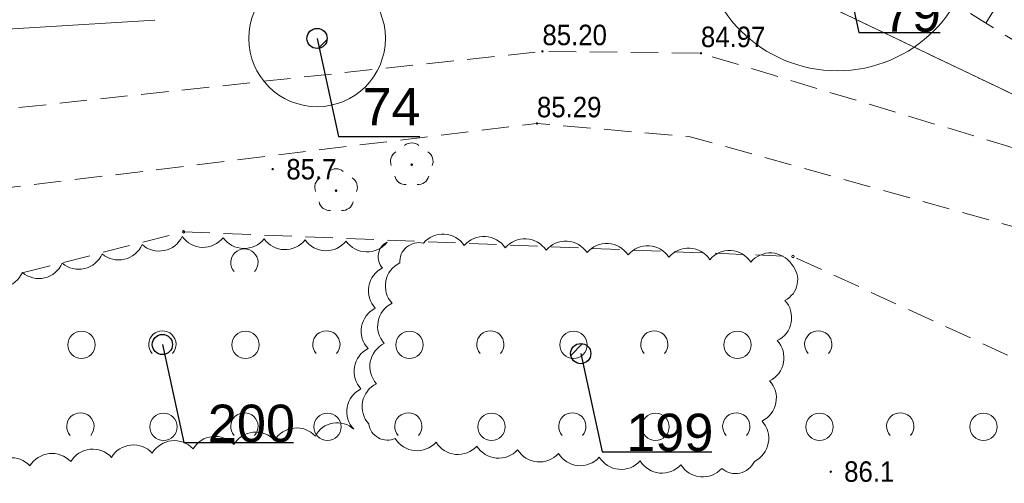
# Model space of a CAD drawing. Header units: metres. Extents: x 6540907 to 6541833, y 5893434 to 5894895.
# Tile 51 of 256: x 6541196 to 6541232, y 5893711 to 5893728. Entities that reach past the tile are written whole.
import ezdxf
from ezdxf import colors
from ezdxf.entities.mleader import LeaderData, LeaderLine
from ezdxf.enums import TextEntityAlignment as Align
from ezdxf.math import Vec2, Vec3

# ---------------------------------------------------------------- set-up
doc = ezdxf.new("R2010")
doc.units = ezdxf.units.M
doc.header["$MEASUREMENT"] = 0
for name, pattern in [('1.0_0.5', [1.5, 1, -0.5]), ('219-500', [0, 0]), ('egug-500', [1, 0.5, -0.5])]:
    doc.linetypes.add(name, pattern=pattern)
doc.layers.get('0').update_dxf_attribs({"color": 2, "linetype": 'CONTINUOUS', "lineweight": 5})
for name, color, linetype, lineweight in [('140-Punkty robocze', 251, 'CONTINUOUS', 9), ('218-kontur użytku gruntowego', 251, 'CONTINUOUS', 9), ('219-działka ewidencyjna', 152, 'CONTINUOUS', 18), ('chodnik', 251, 'CONTINUOUS', 9), ('drzewo liściaste', 251, 'CONTINUOUS', 9), ('pikieta naturalna', 251, 'CONTINUOUS', 9), ('pikieta naturalna-Atr2', 251, 'CONTINUOUS', 9), ('pikieta sztuczna', 251, 'CONTINUOUS', 9), ('pikieta sztuczna-Atr2', 251, 'CONTINUOUS', 9), ('przewód elektroenergetyczny podziemny', 251, 'CONTINUOUS', 9), ('skarpa nieumocniona', 251, 'CONTINUOUS', 9), ('z_g_TOPOLE_e3', 152, 'CONTINUOUS', 20), ('z_i_drzewa_liściste_korony', 66, 'CONTINUOUS', 20), ('z_i_drzewa_opis', 7, 'CONTINUOUS', 25), ('zadrzewienie  zakrzewienie', 252, 'CONTINUOUS', 15)]:
    doc.layers.add(name, color=color, linetype=linetype, lineweight=lineweight)
doc.layers.add('z_i_masywy_grupy', color=7, linetype='CONTINUOUS', lineweight=13, true_color=0x7f926c)
doc.styles.add('Opisowy', font='arial.ttf')
doc.styles.get("Standard").update_dxf_attribs({"font": 'Arial', "width": 0.75})

# ---------------------------------------------------------------- blocks, each defined once
blk = doc.blocks.new('PW01')
at = {"linetype": 'Continuous', "lineweight": 13}
h = blk.add_hatch(color=0, dxfattribs=at)
edge = h.paths.add_edge_path()
edge.add_arc((0, 0), 0.045, 0, 360)
blk = doc.blocks.new('OTZK1')
at = {"color": 0, "linetype": 'Continuous'}
blk.add_circle((0, 0), 0.5, dxfattribs=at)
blk = doc.blocks.new('OTZK2')
at = {"color": 0, "linetype": 'Continuous'}
blk.add_arc((0, 0), 0.5, 318.85, 221.162, dxfattribs=at)
blk = doc.blocks.new('OP021')
at = {"linetype": 'Continuous', "lineweight": 13}
h = blk.add_hatch(color=0, dxfattribs=at)
edge = h.paths.add_edge_path()
edge.add_arc((0, 0), 0.05, 0, 360)
at = {"color": 0, "linetype": 'Continuous', "lineweight": 13}
for centre, start, end in [((0, 0.4), 49.272, 130.728), ((-0.38, 0.124), 121.308, 202.548), ((0.38, 0.124), 337.452, 58.692), ((-0.235, -0.324), 193.221, 274.871), ((0.235, -0.324), 265.129, 346.7789999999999)]:
    blk.add_arc(centre, 0.4, start, end, dxfattribs=at)
blk = doc.blocks.new('PIKIETA')
at = {"color": 0}
blk.add_circle((0, 0), 0.045, dxfattribs=at)
blk = doc.blocks.new('_None')
blk = doc.blocks.new('punkt')
h = blk.add_hatch()
h.set_pattern_fill('ANSI32', color=256, scale=0.2)
h.set_pattern_definition([(45, (-4781848.87, -5644337.08), (-1.347038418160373, 1.347038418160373), []), (45, (-4781847.971974, -5644337.08), (-1.347038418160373, 1.347038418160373), [])])
edge = h.paths.add_edge_path()
edge.add_arc((0, 0), 0.2429884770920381, 0, 360)
blk.add_circle((0, 0), 0.2429884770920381)

msp = doc.modelspace()

# ---------------------------------------------------------------- linework, layer by layer
at = {"layer": '218-kontur użytku gruntowego', "linetype": 'egug-500', "lineweight": 18, "flags": 128}
for points in [[(6541244.66, 5893719.54315408), (6541196.88, 5893742.38315408)], [(6541196.88, 5893742.38315408), (6541244.66, 5893719.54315408)]]:
    msp.add_lwpolyline(points, dxfattribs=at)
at = {"layer": '219-działka ewidencyjna', "linetype": '219-500', "lineweight": 18, "flags": 128}
msp.add_lwpolyline([(6541244.66, 5893719.54315408), (6541196.88, 5893742.38315408)], dxfattribs=at)
at = {"layer": 'chodnik', "linetype": '1.0_0.5', "lineweight": 18, "flags": 128}
msp.add_lwpolyline([(6541148.09, 5893710.203154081), (6541121.4, 5893696.703154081), (6541122.75, 5893694.81315408), (6541149.27, 5893707.44315408), (6541185.84, 5893721.06315408), (6541214.53, 5893724.55315408), (6541220.14, 5893724.06315408), (6541232.78, 5893720.54315408), (6541273.74, 5893698.72315408), (6541292.32, 5893691.73315408), (6541299.58, 5893690.08315408), (6541311.46, 5893689.823154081), (6541320.71, 5893691.52315408), (6541358.75, 5893703.01315408), (6541381.84, 5893702.76315408), (6541383.11, 5893702.283154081), (6541394.29, 5893699.46315408), (6541417.15, 5893690.50315408), (6541419.74, 5893688.413154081), (6541430.87, 5893678.663154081), (6541433.75, 5893676.30315408), (6541442.13, 5893664.703154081), (6541450.88, 5893651.85315408), (6541461.26, 5893638.50315408), (6541472.88, 5893627.113154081), (6541484.16, 5893618.953154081), (6541492.85, 5893614.033154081), (6541512, 5893607.15315408), (6541515.21, 5893606.55315408), (6541516.3, 5893609.15315408), (6541512.94, 5893609.993154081), (6541494.11, 5893616.77315408), (6541485.78, 5893621.47315408), (6541474.82, 5893629.413154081), (6541463.5, 5893640.50315408), (6541453.3, 5893653.613154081), (6541444.59, 5893666.42315408), (6541435.95, 5893678.38315408), (6541432.81, 5893680.953154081), (6541421.67, 5893690.71315408), (6541418.67, 5893693.12315408), (6541395.21, 5893702.323154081), (6541384.01, 5893705.14315408), (6541382.4, 5893705.76315408), (6541358.33, 5893706.01315408), (6541320.17, 5893694.50315408), (6541310.58, 5893692.44315408), (6541305.73, 5893692.42315408), (6541301.24, 5893692.62315408), (6541301.24, 5893692.62315408), (6541293.42, 5893694.87315408), (6541277.75, 5893700.703154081), (6541274.98, 5893701.48315408), (6541233.63, 5893723.15315408), (6541220.53, 5893727.12315408), (6541214.73, 5893727.19315408), (6541185.16, 5893724.01315408)], close=True, dxfattribs=at)
at = {"layer": 'przewód elektroenergetyczny podziemny', "linetype": 'Continuous', "lineweight": 18, "flags": 128}
msp.add_lwpolyline([(6541200.55, 5893728.33315408), (6541185.54, 5893727.413154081), (6541173.78, 5893724.913154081), (6541160.62, 5893718.46315408), (6541149.21, 5893713.50315408), (6541140.47, 5893709.30315408), (6541121.76, 5893700.863154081), (6541109.97, 5893695.04315408), (6541094.7, 5893688.63315408), (6541082.25, 5893681.493154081), (6541069.32, 5893672.51315408), (6541060.42, 5893665.89315408), (6541045.21, 5893655.33315408)], dxfattribs=at)
at = {"layer": 'skarpa nieumocniona', "linetype": '1.0_0.5', "lineweight": 18, "flags": 128}
msp.add_lwpolyline([(6541238.86, 5893726.25315408), (6541222.53, 5893736.27315408), (6541210.27, 5893741.94315408), (6541202.83, 5893742.69315408), (6541175.26, 5893742.363154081), (6541172.11, 5893741.02315408), (6541146.54, 5893728.64315408), (6541121.4, 5893713.94315408), (6541116.81, 5893708.58315408), (6541123.07, 5893711.83315408), (6541147.87, 5893726.10315408), (6541176.95, 5893739.96315408), (6541201.06, 5893739.783154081), (6541202.53, 5893739.68315408), (6541208.92, 5893738.703154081), (6541221.57, 5893733.96315408), (6541245.99, 5893719.033154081), (6541263.08, 5893708.613154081), (6541277.75, 5893700.703154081), (6541302.09, 5893693.35315408), (6541317.41, 5893694.42315408), (6541352.27, 5893704.453154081), (6541358.33, 5893706.01315408), (6541366.33, 5893706.573154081), (6541360.81, 5893706.93315408), (6541351.4, 5893707.533154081), (6541327.52, 5893701.203154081), (6541315.64, 5893697.83315408), (6541306.2, 5893696.21315408), (6541295.24, 5893697.573154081), (6541280.67, 5893704.14315408), (6541263.34, 5893711.21315408), (6541258.09, 5893714.33315408)], close=True, dxfattribs=at)
msp.add_lwpolyline([(6541230.96, 5893728.22315408), (6541231.6, 5893729.26315408)], dxfattribs=at)
at = {"layer": 'z_g_TOPOLE_e3', "linetype": 'Continuous'}
msp.add_circle((6541225.520895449, 5893731.480744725), 5, dxfattribs=at)
at = {"layer": 'z_i_drzewa_liściste_korony', "linetype": 'Continuous'}
msp.add_circle((6541206.484050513, 5893727.665723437), 2.5, dxfattribs=at)
at = {"layer": 'z_i_masywy_grupy', "linetype": 'Continuous'}
msp.add_lwpolyline([(6541194.486912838, 5893711.861101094, -0.5), (6541195.978792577, 5893712.016969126, -0.4999999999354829), (6541197.470672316, 5893712.172837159, -0.4999999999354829), (6541198.962552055, 5893712.328705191, -0.5), (6541200.454431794, 5893712.484573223, -0.4999999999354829), (6541201.946311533, 5893712.640441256, -0.4999999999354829), (6541203.438191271, 5893712.796309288, -0.4999999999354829), (6541204.93007101, 5893712.952177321, -0.5), (6541206.421950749, 5893713.108045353, -0.4999999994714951), (6541207.826572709, 5893713.357688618, -0.5), (6541208.089317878, 5893714.83449767, -0.5000000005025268), (6541208.352063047, 5893716.311306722, -0.5000000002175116), (6541208.614808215, 5893717.788115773, -0.4999999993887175), (6541208.877553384, 5893719.264924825, -0.5000000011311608), (6541209.044803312, 5893720.204984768, -0.5), (6541207.545381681, 5893720.246635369, -0.4999999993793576), (6541206.04596005, 5893720.28828597, -0.5), (6541204.546538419, 5893720.32993657, -0.4999999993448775), (6541203.047116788, 5893720.371587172, -0.5), (6541201.547695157, 5893720.413237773, -0.500000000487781), (6541200.082337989, 5893720.118129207, -0.4999999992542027), (6541198.621630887, 5893719.777050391, -0.4999999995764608), (6541197.160923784, 5893719.435971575, -0.4999999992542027), (6541195.700216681, 5893719.094892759, -0.4999999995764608), (6541194.239509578, 5893718.753813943, -0.4999999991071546)], format="xyb", dxfattribs=at)
msp.add_lwpolyline([(6541223.851148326, 5893719.393546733, 0.5), (6541222.353638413, 5893719.479941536, 0.4999999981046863), (6541220.856128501, 5893719.566336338, 0.5), (6541219.358618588, 5893719.652731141, 0.4999999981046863), (6541217.861108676, 5893719.739125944, 0.5), (6541216.363598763, 5893719.825520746, 0.4999999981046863), (6541214.86608885, 5893719.911915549, 0.5), (6541213.368578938, 5893719.998310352, 0.4999999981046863), (6541211.871069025, 5893720.084705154, 0.5), (6541210.373559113, 5893720.171099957, 0.4999999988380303), (6541209.509150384, 5893719.444425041, 0.5000000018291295), (6541209.225879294, 5893717.971415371, 0.4999999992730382), (6541208.942608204, 5893716.498405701, 0.5000000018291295), (6541208.659337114, 5893715.02539603, 0.4999999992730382), (6541208.376066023, 5893713.55238636, 0.5), (6541209.342497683, 5893713.018876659, 0.500000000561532), (6541210.83621863, 5893712.881771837, 0.5000000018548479), (6541212.329939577, 5893712.744667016, 0.500000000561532), (6541213.823660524, 5893712.607562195, 0.5000000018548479), (6541215.31738147, 5893712.470457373, 0.500000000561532), (6541216.811102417, 5893712.333352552, 0.5000000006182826), (6541218.304823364, 5893712.196247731, 0.5000000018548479), (6541219.798544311, 5893712.05914291, 0.4999999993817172), (6541221.292265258, 5893711.922038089, 0.4999999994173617), (6541222.486749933, 5893712.181726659, 0.5), (6541222.765587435, 5893713.655582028, 0.5), (6541223.044424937, 5893715.129437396, 0.5), (6541223.323262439, 5893716.603292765, 0.4999999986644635), (6541223.602099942, 5893718.077148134, 0.4999999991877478)], format="xyb", close=True, dxfattribs=at)
at = {"layer": 'zadrzewienie  zakrzewienie', "linetype": '1.0_0.5', "lineweight": 18, "flags": 128}
msp.add_lwpolyline([(6541044.04, 5893600.363154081), (6541052.84, 5893607.02315408), (6541069.7, 5893618.67315408), (6541101.31, 5893643.953154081), (6541129.24, 5893651.76315408), (6541152.03, 5893668.72315408), (6541169.97, 5893678.863154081), (6541187.83, 5893674.93315408), (6541224.49, 5893675.77315408), (6541248.1, 5893669.87315408), (6541267.08, 5893654.243154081), (6541283.7, 5893692.18315408), (6541223.9, 5893719.68315408), (6541201.6, 5893720.58315408), (6541164.6, 5893711.18315408), (6541087.7, 5893675.783154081), (6541061.02, 5893658.283154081), (6541036.66, 5893639.783154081), (6541017.58, 5893626.913154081), (6541015.78, 5893624.39315408), (6541016.59, 5893621.33315408), (6541020.64, 5893617.46315408)], close=True, dxfattribs=at)

# ---------------------------------------------------------------- block references
at = {"layer": '140-Punkty robocze', "linetype": 'Continuous', "lineweight": 13}
for p in [(6541201.6, 5893720.58315408), (6541223.9, 5893719.68315408)]:
    msp.add_blockref('PIKIETA', p, dxfattribs=at)
at = {"layer": 'drzewo liściaste', "linetype": 'Continuous', "lineweight": 18}
for p in [(6541209.95, 5893723.04315408), (6541209.95, 5893723.04315408), (6541209.95, 5893723.04315408), (6541207.18, 5893722.09315408), (6541207.18, 5893722.09315408), (6541207.18, 5893722.09315408)]:
    msp.add_blockref('OP021', p, dxfattribs=at)
at = {"layer": 'pikieta naturalna', "linetype": 'Continuous', "lineweight": 13}
for p in [(6541204.86, 5893722.88315408), (6541225.28, 5893711.80315408)]:
    msp.add_blockref('PW01', p, dxfattribs=at)
at = {"layer": 'pikieta sztuczna', "linetype": 'Continuous', "lineweight": 13}
for p in [(6541214.73, 5893727.19315408), (6541220.53, 5893727.12315408), (6541214.53, 5893724.55315408)]:
    msp.add_blockref('PW01', p, dxfattribs=at)
at = {"layer": 'z_i_drzewa_opis', "ltscale": 0.01, "xscale": 1.520278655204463, "yscale": 1.520278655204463, "zscale": 1.520278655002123}
for p in [(6541206.484050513, 5893727.665723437), (6541200.824, 5893716.460154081), (6541216.130900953, 5893716.128306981)]:
    msp.add_blockref('punkt', p, dxfattribs=at)
at = {"layer": 'zadrzewienie  zakrzewienie', "linetype": 'Continuous', "lineweight": 18}
for name, p in [('OTZK2', (6541203.824, 5893719.460154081)), ('OTZK1', (6541197.866, 5893716.449154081)), ('OTZK2', (6541200.824, 5893716.460154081)), ('OTZK1', (6541203.866, 5893716.449154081)), ('OTZK2', (6541206.824, 5893716.460154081)), ('OTZK1', (6541209.866, 5893716.449154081)), ('OTZK2', (6541212.824, 5893716.460154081)), ('OTZK1', (6541215.866, 5893716.449154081)), ('OTZK2', (6541218.824, 5893716.460154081)), ('OTZK1', (6541221.866, 5893716.449154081)), ('OTZK2', (6541224.824, 5893716.460154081)), ('OTZK2', (6541197.824, 5893713.460154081)), ('OTZK1', (6541200.866, 5893713.449154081)), ('OTZK2', (6541203.824, 5893713.460154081)), ('OTZK1', (6541206.866, 5893713.449154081)), ('OTZK2', (6541209.824, 5893713.460154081)), ('OTZK1', (6541212.866, 5893713.449154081)), ('OTZK2', (6541215.824, 5893713.460154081)), ('OTZK1', (6541218.866, 5893713.449154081)), ('OTZK2', (6541221.824, 5893713.460154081)), ('OTZK1', (6541224.866, 5893713.449154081)), ('OTZK2', (6541227.824, 5893713.460154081)), ('OTZK1', (6541230.866, 5893713.449154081))]:
    msp.add_blockref(name, p, dxfattribs=at)

# ---------------------------------------------------------------- texts
at = {"layer": 'pikieta naturalna-Atr2', "width": 0.9}
for s, p in [('85.7', (6541205.36, 5893722.50315408)), ('86.1', (6541225.77, 5893711.43315408))]:
    msp.add_text(s, height=0.75, dxfattribs=at).set_placement(p)
at = {"layer": 'pikieta sztuczna-Atr2', "width": 0.9}
for s, p in [('85.20', (6541214.73, 5893727.19315408)), ('84.97', (6541220.53, 5893727.12315408)), ('85.29', (6541214.53, 5893724.55315408))]:
    msp.add_text(s, height=0.75, dxfattribs=at).set_placement(p, align=Align.BOTTOM_LEFT)

# ---------------------------------------------------------------- leaders
at = {"layer": 'z_g_TOPOLE_e3', "linetype": 'Continuous'}
ml = msp.add_multileader_mtext('Standard', dxfattribs=at)
ml.set_content('79', color=256, style='Opisowy')
ml.set_leader_properties()
ml.set_arrow_properties(name='NONE')
ml.build(insert=Vec2(0, 0))
ml.multileader.update_dxf_attribs({"has_dogleg": 0, "text_left_attachment_type": 6, "text_right_attachment_type": 5, "text_top_attachment_type": 0, "text_bottom_attachment_type": 0, "dogleg_length": 1.91433062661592, "arrow_head_size": 7.005444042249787})
ctx = ml.context
ctx.base_point, ctx.char_height, ctx.arrow_head_size, ctx.landing_gap_size, ctx.plane_origin, ctx.plane_x_axis, ctx.plane_y_axis = Vec3(6541226.309553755, 5893727.888342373), 1.368250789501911, 7.005444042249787, 0.8756805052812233, Vec3(6541218.938434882, 5893723.504278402), Vec3(1, -1.49998432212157e-15), Vec3(1.49998432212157e-15, 1)
ctx.left_attachment, ctx.right_attachment, ctx.attachment_type = 6, 5, 2
notes = []
notes.append((ctx, [(1, (1, 1, 0), (6541223.268996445, 5893727.888342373), (1, -1.49998432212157e-15), 3.040557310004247, [(0, [(6541225.520895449, 5893731.480744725), (6541226.309553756, 5893727.888342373), (6541226.309553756, 5893727.888342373), (6541226.309553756, 5893727.888342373), (6541226.309553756, 5893727.888342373), (6541226.309553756, 5893727.888342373), (6541226.309553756, 5893727.888342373), (6541226.309553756, 5893727.888342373), (6541226.309553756, 5893727.888342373), (6541226.309553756, 5893727.888342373), (6541226.309553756, 5893727.888342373), (6541226.309553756, 5893727.888342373), (6541226.309553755, 5893727.888342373), (6541226.309553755, 5893727.888342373), (6541226.309553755, 5893727.888342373), (6541226.309553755, 5893727.888342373), (6541226.309553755, 5893727.888342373), (6541226.309553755, 5893727.888342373), (6541226.309553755, 5893727.888342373), (6541226.309553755, 5893727.888342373), (6541226.309553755, 5893727.888342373), (6541226.309553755, 5893727.888342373), (6541226.309553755, 5893727.888342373), (6541226.309553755, 5893727.888342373), (6541226.309553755, 5893727.888342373), (6541226.309553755, 5893727.888342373), (6541226.309553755, 5893727.888342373), (6541226.309553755, 5893727.888342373), (6541226.309553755, 5893727.888342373), (6541226.309553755, 5893727.888342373), (6541226.309553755, 5893727.888342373), (6541226.309553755, 5893727.888342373), (6541226.309553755, 5893727.888342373), (6541226.309553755, 5893727.888342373), (6541226.309553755, 5893727.888342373), (6541226.309553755, 5893727.888342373), (6541226.309553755, 5893727.888342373), (6541226.309553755, 5893727.888342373), (6541226.309553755, 5893727.888342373), (6541226.309553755, 5893727.888342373), (6541226.309553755, 5893727.888342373), (6541226.309553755, 5893727.888342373), (6541226.309553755, 5893727.888342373), (6541226.309553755, 5893727.888342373), (6541226.309553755, 5893727.888342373), (6541226.309553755, 5893727.888342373), (6541226.309553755, 5893727.888342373), (6541226.309553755, 5893727.888342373), (6541226.309553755, 5893727.888342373), (6541226.309553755, 5893727.888342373), (6541226.309553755, 5893727.888342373), (6541226.309553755, 5893727.888342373), (6541226.309553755, 5893727.888342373), (6541226.309553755, 5893727.888342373), (6541226.309553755, 5893727.888342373), (6541226.309553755, 5893727.888342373), (6541226.309553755, 5893727.888342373), (6541226.309553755, 5893727.888342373), (6541226.309553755, 5893727.888342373), (6541226.309553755, 5893727.888342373), (6541226.309553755, 5893727.888342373), (6541226.309553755, 5893727.888342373), (6541226.309553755, 5893727.888342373), (6541226.309553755, 5893727.888342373), (6541226.309553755, 5893727.888342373), (6541226.309553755, 5893727.888342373), (6541226.309553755, 5893727.888342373), (6541226.309553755, 5893727.888342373), (6541226.309553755, 5893727.888342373), (6541226.309553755, 5893727.888342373), (6541226.309553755, 5893727.888342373), (6541226.309553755, 5893727.888342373), (6541226.309553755, 5893727.888342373), (6541226.309553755, 5893727.888342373), (6541226.309553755, 5893727.888342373), (6541226.309553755, 5893727.888342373), (6541226.309553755, 5893727.888342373), (6541226.309553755, 5893727.888342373), (6541226.309553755, 5893727.888342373), (6541226.309553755, 5893727.888342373), (6541226.309553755, 5893727.888342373), (6541226.309553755, 5893727.888342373), (6541226.309553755, 5893727.888342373), (6541226.309553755, 5893727.888342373), (6541226.309553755, 5893727.888342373), (6541226.309553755, 5893727.888342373), (6541226.309553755, 5893727.888342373), (6541226.309553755, 5893727.888342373), (6541226.309553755, 5893727.888342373), (6541226.309553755, 5893727.888342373), (6541226.309553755, 5893727.888342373), (6541226.309553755, 5893727.888342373), (6541226.309553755, 5893727.888342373), (6541226.309553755, 5893727.888342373), (6541226.309553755, 5893727.888342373), (6541226.309553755, 5893727.888342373), (6541226.309553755, 5893727.888342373), (6541226.309553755, 5893727.888342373), (6541226.309553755, 5893727.888342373), (6541226.309553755, 5893727.888342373), (6541226.309553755, 5893727.888342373), (6541226.309553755, 5893727.888342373), (6541226.309553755, 5893727.888342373), (6541226.309553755, 5893727.888342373), (6541226.309553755, 5893727.888342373), (6541226.309553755, 5893727.888342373), (6541226.309553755, 5893727.888342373), (6541226.309553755, 5893727.888342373), (6541226.309553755, 5893727.888342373), (6541226.309553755, 5893727.888342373), (6541226.309553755, 5893727.888342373), (6541226.309553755, 5893727.888342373), (6541226.309553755, 5893727.888342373), (6541226.309553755, 5893727.888342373), (6541226.309553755, 5893727.888342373), (6541226.309553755, 5893727.888342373), (6541226.309553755, 5893727.888342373), (6541226.309553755, 5893727.888342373), (6541226.309553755, 5893727.888342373), (6541226.309553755, 5893727.888342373), (6541226.309553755, 5893727.888342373), (6541226.309553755, 5893727.888342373), (6541226.309553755, 5893727.888342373), (6541226.309553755, 5893727.888342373), (6541226.309553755, 5893727.888342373), (6541226.309553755, 5893727.888342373)], 256, [])])]))
ctx.mtext.insert, ctx.mtext.text_direction, ctx.mtext.rotation, ctx.mtext.flow_direction = Vec3(6541227.185234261, 5893729.279926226), Vec3(1, -1.49998432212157e-15), -1.49998432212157e-15, 5
at = {"layer": 'z_i_drzewa_opis'}
ml = msp.add_multileader_mtext('Standard', dxfattribs=at)
ml.set_content('74', color=256, style='Opisowy')
ml.set_leader_properties()
ml.set_arrow_properties(name='NONE')
ml.build(insert=Vec2(0, 0))
ml.multileader.update_dxf_attribs({"has_dogleg": 0, "text_left_attachment_type": 6, "text_right_attachment_type": 5, "text_top_attachment_type": 0, "text_bottom_attachment_type": 0, "dogleg_length": 1.91433062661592, "arrow_head_size": 7.005444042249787})
ctx = ml.context
ctx.base_point, ctx.char_height, ctx.arrow_head_size, ctx.landing_gap_size, ctx.plane_origin, ctx.plane_x_axis, ctx.plane_y_axis = Vec3(6541207.272708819, 5893724.073321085), 1.368250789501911, 7.005444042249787, 0.8756805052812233, Vec3(6541199.901589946, 5893719.689257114), Vec3(1, -1.49998432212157e-15), Vec3(1.49998432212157e-15, 1)
ctx.left_attachment, ctx.right_attachment, ctx.attachment_type = 6, 5, 2
notes.append((ctx, [(1, (1, 1, 0), (6541204.232151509, 5893724.073321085), (1, -1.49998432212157e-15), 3.040557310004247, [(0, [(6541206.484050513, 5893727.665723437), (6541207.27270882, 5893724.073321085), (6541207.27270882, 5893724.073321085), (6541207.27270882, 5893724.073321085), (6541207.27270882, 5893724.073321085), (6541207.27270882, 5893724.073321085), (6541207.27270882, 5893724.073321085), (6541207.27270882, 5893724.073321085), (6541207.27270882, 5893724.073321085), (6541207.27270882, 5893724.073321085), (6541207.27270882, 5893724.073321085), (6541207.27270882, 5893724.073321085), (6541207.272708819, 5893724.073321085), (6541207.272708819, 5893724.073321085), (6541207.272708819, 5893724.073321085), (6541207.272708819, 5893724.073321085), (6541207.272708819, 5893724.073321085), (6541207.272708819, 5893724.073321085), (6541207.272708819, 5893724.073321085), (6541207.272708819, 5893724.073321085), (6541207.272708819, 5893724.073321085), (6541207.272708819, 5893724.073321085), (6541207.272708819, 5893724.073321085), (6541207.272708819, 5893724.073321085), (6541207.272708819, 5893724.073321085), (6541207.272708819, 5893724.073321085), (6541207.272708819, 5893724.073321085), (6541207.272708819, 5893724.073321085), (6541207.272708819, 5893724.073321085), (6541207.272708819, 5893724.073321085), (6541207.272708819, 5893724.073321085), (6541207.272708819, 5893724.073321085), (6541207.272708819, 5893724.073321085), (6541207.272708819, 5893724.073321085), (6541207.272708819, 5893724.073321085), (6541207.272708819, 5893724.073321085), (6541207.272708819, 5893724.073321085), (6541207.272708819, 5893724.073321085), (6541207.272708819, 5893724.073321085), (6541207.272708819, 5893724.073321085), (6541207.272708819, 5893724.073321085), (6541207.272708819, 5893724.073321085), (6541207.272708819, 5893724.073321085), (6541207.272708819, 5893724.073321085), (6541207.272708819, 5893724.073321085), (6541207.272708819, 5893724.073321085), (6541207.272708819, 5893724.073321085), (6541207.272708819, 5893724.073321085), (6541207.272708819, 5893724.073321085), (6541207.272708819, 5893724.073321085), (6541207.272708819, 5893724.073321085), (6541207.272708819, 5893724.073321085), (6541207.272708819, 5893724.073321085), (6541207.272708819, 5893724.073321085), (6541207.272708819, 5893724.073321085), (6541207.272708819, 5893724.073321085), (6541207.272708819, 5893724.073321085), (6541207.272708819, 5893724.073321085), (6541207.272708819, 5893724.073321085), (6541207.272708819, 5893724.073321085), (6541207.272708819, 5893724.073321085), (6541207.272708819, 5893724.073321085), (6541207.272708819, 5893724.073321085), (6541207.272708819, 5893724.073321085), (6541207.272708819, 5893724.073321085), (6541207.272708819, 5893724.073321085), (6541207.272708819, 5893724.073321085), (6541207.272708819, 5893724.073321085), (6541207.272708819, 5893724.073321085), (6541207.272708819, 5893724.073321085), (6541207.272708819, 5893724.073321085), (6541207.272708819, 5893724.073321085), (6541207.272708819, 5893724.073321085), (6541207.272708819, 5893724.073321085), (6541207.272708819, 5893724.073321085), (6541207.272708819, 5893724.073321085), (6541207.272708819, 5893724.073321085), (6541207.272708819, 5893724.073321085), (6541207.272708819, 5893724.073321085), (6541207.272708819, 5893724.073321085), (6541207.272708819, 5893724.073321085), (6541207.272708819, 5893724.073321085), (6541207.272708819, 5893724.073321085), (6541207.272708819, 5893724.073321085), (6541207.272708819, 5893724.073321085), (6541207.272708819, 5893724.073321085), (6541207.272708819, 5893724.073321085), (6541207.272708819, 5893724.073321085), (6541207.272708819, 5893724.073321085), (6541207.272708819, 5893724.073321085), (6541207.272708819, 5893724.073321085), (6541207.272708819, 5893724.073321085), (6541207.272708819, 5893724.073321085), (6541207.272708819, 5893724.073321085), (6541207.272708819, 5893724.073321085), (6541207.272708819, 5893724.073321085), (6541207.272708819, 5893724.073321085), (6541207.272708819, 5893724.073321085), (6541207.272708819, 5893724.073321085), (6541207.272708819, 5893724.073321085), (6541207.272708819, 5893724.073321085), (6541207.272708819, 5893724.073321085), (6541207.272708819, 5893724.073321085), (6541207.272708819, 5893724.073321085), (6541207.272708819, 5893724.073321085), (6541207.272708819, 5893724.073321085), (6541207.272708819, 5893724.073321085), (6541207.272708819, 5893724.073321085), (6541207.272708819, 5893724.073321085), (6541207.272708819, 5893724.073321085), (6541207.272708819, 5893724.073321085), (6541207.272708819, 5893724.073321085), (6541207.272708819, 5893724.073321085), (6541207.272708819, 5893724.073321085), (6541207.272708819, 5893724.073321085), (6541207.272708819, 5893724.073321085), (6541207.272708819, 5893724.073321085), (6541207.272708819, 5893724.073321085), (6541207.272708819, 5893724.073321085), (6541207.272708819, 5893724.073321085), (6541207.272708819, 5893724.073321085), (6541207.272708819, 5893724.073321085), (6541207.272708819, 5893724.073321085), (6541207.272708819, 5893724.073321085), (6541207.272708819, 5893724.073321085), (6541207.272708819, 5893724.073321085)], 256, [])])]))
ctx.mtext.insert, ctx.mtext.text_direction, ctx.mtext.rotation, ctx.mtext.flow_direction = Vec3(6541208.148389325, 5893725.846633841), Vec3(1, -1.49998432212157e-15), -1.49998432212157e-15, 5
ml = msp.add_multileader_mtext('Standard', dxfattribs=at)
ml.set_content('200', color=256, style='Opisowy')
ml.set_leader_properties()
ml.set_arrow_properties(name='NONE')
ml.build(insert=Vec2(0, 0))
ml.multileader.update_dxf_attribs({"has_dogleg": 0, "text_left_attachment_type": 6, "text_right_attachment_type": 5, "text_top_attachment_type": 0, "text_bottom_attachment_type": 0, "dogleg_length": 1.91433062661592, "arrow_head_size": 7.005444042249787})
ctx = ml.context
ctx.base_point, ctx.char_height, ctx.arrow_head_size, ctx.landing_gap_size, ctx.plane_origin, ctx.plane_x_axis, ctx.plane_y_axis = Vec3(6541201.612658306, 5893712.867751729), 1.368250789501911, 7.005444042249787, 0.8756805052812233, Vec3(6541194.241539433, 5893708.483687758), Vec3(1, -1.49998432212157e-15), Vec3(1.49998432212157e-15, 1)
ctx.left_attachment, ctx.right_attachment, ctx.attachment_type = 6, 5, 2
notes.append((ctx, [(1, (1, 1, 0), (6541198.572100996, 5893712.867751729), (1, -1.49998432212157e-15), 3.040557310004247, [(0, [(6541200.824, 5893716.460154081), (6541201.612658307, 5893712.867751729), (6541201.612658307, 5893712.867751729), (6541201.612658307, 5893712.867751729), (6541201.612658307, 5893712.867751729), (6541201.612658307, 5893712.867751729), (6541201.612658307, 5893712.867751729), (6541201.612658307, 5893712.867751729), (6541201.612658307, 5893712.867751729), (6541201.612658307, 5893712.867751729), (6541201.612658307, 5893712.867751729), (6541201.612658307, 5893712.867751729), (6541201.612658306, 5893712.867751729), (6541201.612658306, 5893712.867751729), (6541201.612658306, 5893712.867751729), (6541201.612658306, 5893712.867751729), (6541201.612658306, 5893712.867751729), (6541201.612658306, 5893712.867751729), (6541201.612658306, 5893712.867751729), (6541201.612658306, 5893712.867751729), (6541201.612658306, 5893712.867751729), (6541201.612658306, 5893712.867751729), (6541201.612658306, 5893712.867751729), (6541201.612658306, 5893712.867751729), (6541201.612658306, 5893712.867751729), (6541201.612658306, 5893712.867751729), (6541201.612658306, 5893712.867751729), (6541201.612658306, 5893712.867751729), (6541201.612658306, 5893712.867751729), (6541201.612658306, 5893712.867751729), (6541201.612658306, 5893712.867751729), (6541201.612658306, 5893712.867751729), (6541201.612658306, 5893712.867751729), (6541201.612658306, 5893712.867751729), (6541201.612658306, 5893712.867751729), (6541201.612658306, 5893712.867751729), (6541201.612658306, 5893712.867751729), (6541201.612658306, 5893712.867751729), (6541201.612658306, 5893712.867751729), (6541201.612658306, 5893712.867751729), (6541201.612658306, 5893712.867751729), (6541201.612658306, 5893712.867751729), (6541201.612658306, 5893712.867751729), (6541201.612658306, 5893712.867751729), (6541201.612658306, 5893712.867751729), (6541201.612658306, 5893712.867751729), (6541201.612658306, 5893712.867751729), (6541201.612658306, 5893712.867751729), (6541201.612658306, 5893712.867751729), (6541201.612658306, 5893712.867751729), (6541201.612658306, 5893712.867751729), (6541201.612658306, 5893712.867751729), (6541201.612658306, 5893712.867751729), (6541201.612658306, 5893712.867751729), (6541201.612658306, 5893712.867751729), (6541201.612658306, 5893712.867751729), (6541201.612658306, 5893712.867751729), (6541201.612658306, 5893712.867751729), (6541201.612658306, 5893712.867751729), (6541201.612658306, 5893712.867751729), (6541201.612658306, 5893712.867751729), (6541201.612658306, 5893712.867751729), (6541201.612658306, 5893712.867751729), (6541201.612658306, 5893712.867751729), (6541201.612658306, 5893712.867751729), (6541201.612658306, 5893712.867751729), (6541201.612658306, 5893712.867751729), (6541201.612658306, 5893712.867751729), (6541201.612658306, 5893712.867751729), (6541201.612658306, 5893712.867751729), (6541201.612658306, 5893712.867751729), (6541201.612658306, 5893712.867751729), (6541201.612658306, 5893712.867751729), (6541201.612658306, 5893712.867751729), (6541201.612658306, 5893712.867751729), (6541201.612658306, 5893712.867751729), (6541201.612658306, 5893712.867751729), (6541201.612658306, 5893712.867751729), (6541201.612658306, 5893712.867751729), (6541201.612658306, 5893712.867751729), (6541201.612658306, 5893712.867751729), (6541201.612658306, 5893712.867751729), (6541201.612658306, 5893712.867751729), (6541201.612658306, 5893712.867751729), (6541201.612658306, 5893712.867751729), (6541201.612658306, 5893712.867751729), (6541201.612658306, 5893712.867751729), (6541201.612658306, 5893712.867751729), (6541201.612658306, 5893712.867751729), (6541201.612658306, 5893712.867751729), (6541201.612658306, 5893712.867751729), (6541201.612658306, 5893712.867751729), (6541201.612658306, 5893712.867751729), (6541201.612658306, 5893712.867751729), (6541201.612658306, 5893712.867751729), (6541201.612658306, 5893712.867751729), (6541201.612658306, 5893712.867751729), (6541201.612658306, 5893712.867751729), (6541201.612658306, 5893712.867751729), (6541201.612658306, 5893712.867751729), (6541201.612658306, 5893712.867751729), (6541201.612658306, 5893712.867751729), (6541201.612658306, 5893712.867751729), (6541201.612658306, 5893712.867751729), (6541201.612658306, 5893712.867751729), (6541201.612658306, 5893712.867751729), (6541201.612658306, 5893712.867751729), (6541201.612658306, 5893712.867751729), (6541201.612658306, 5893712.867751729), (6541201.612658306, 5893712.867751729), (6541201.612658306, 5893712.867751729), (6541201.612658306, 5893712.867751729), (6541201.612658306, 5893712.867751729), (6541201.612658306, 5893712.867751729), (6541201.612658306, 5893712.867751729), (6541201.612658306, 5893712.867751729), (6541201.612658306, 5893712.867751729), (6541201.612658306, 5893712.867751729), (6541201.612658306, 5893712.867751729), (6541201.612658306, 5893712.867751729), (6541201.612658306, 5893712.867751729), (6541201.612658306, 5893712.867751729), (6541201.612658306, 5893712.867751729), (6541201.612658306, 5893712.867751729), (6541201.612658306, 5893712.867751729), (6541201.612658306, 5893712.867751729), (6541201.612658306, 5893712.867751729), (6541201.612658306, 5893712.867751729), (6541201.612658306, 5893712.867751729), (6541201.612658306, 5893712.867751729), (6541201.612658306, 5893712.867751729), (6541201.612658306, 5893712.867751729), (6541201.612658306, 5893712.867751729), (6541201.612658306, 5893712.867751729)], 256, [])])]))
ctx.mtext.insert, ctx.mtext.text_direction, ctx.mtext.rotation, ctx.mtext.flow_direction = Vec3(6541202.488338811, 5893714.259335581), Vec3(1, -1.49998432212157e-15), -1.49998432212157e-15, 5
ml = msp.add_multileader_mtext('Standard', dxfattribs=at)
ml.set_content('199', color=256, style='Opisowy')
ml.set_leader_properties()
ml.set_arrow_properties(name='NONE')
ml.build(insert=Vec2(0, 0))
ml.multileader.update_dxf_attribs({"has_dogleg": 0, "text_left_attachment_type": 6, "text_right_attachment_type": 5, "text_top_attachment_type": 0, "text_bottom_attachment_type": 0, "dogleg_length": 1.91433062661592, "arrow_head_size": 7.005444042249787})
ctx = ml.context
ctx.base_point, ctx.char_height, ctx.arrow_head_size, ctx.landing_gap_size, ctx.plane_origin, ctx.plane_x_axis, ctx.plane_y_axis = Vec3(6541216.919559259, 5893712.535904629), 1.368250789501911, 7.005444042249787, 0.8756805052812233, Vec3(6541209.548440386, 5893708.151840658), Vec3(1, -1.49998432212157e-15), Vec3(1.49998432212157e-15, 1)
ctx.left_attachment, ctx.right_attachment, ctx.attachment_type = 6, 5, 2
notes.append((ctx, [(1, (1, 1, 0), (6541213.879001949, 5893712.535904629), (1, -1.49998432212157e-15), 3.040557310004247, [(0, [(6541216.130900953, 5893716.128306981), (6541216.91955926, 5893712.535904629), (6541216.91955926, 5893712.535904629), (6541216.91955926, 5893712.535904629), (6541216.91955926, 5893712.535904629), (6541216.91955926, 5893712.535904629), (6541216.91955926, 5893712.535904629), (6541216.91955926, 5893712.535904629), (6541216.91955926, 5893712.535904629), (6541216.91955926, 5893712.535904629), (6541216.91955926, 5893712.535904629), (6541216.91955926, 5893712.535904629), (6541216.919559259, 5893712.535904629), (6541216.919559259, 5893712.535904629), (6541216.919559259, 5893712.535904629), (6541216.919559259, 5893712.535904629), (6541216.919559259, 5893712.535904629), (6541216.919559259, 5893712.535904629), (6541216.919559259, 5893712.535904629), (6541216.919559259, 5893712.535904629), (6541216.919559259, 5893712.535904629), (6541216.919559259, 5893712.535904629), (6541216.919559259, 5893712.535904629), (6541216.919559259, 5893712.535904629), (6541216.919559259, 5893712.535904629), (6541216.919559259, 5893712.535904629), (6541216.919559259, 5893712.535904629), (6541216.919559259, 5893712.535904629), (6541216.919559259, 5893712.535904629), (6541216.919559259, 5893712.535904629), (6541216.919559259, 5893712.535904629), (6541216.919559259, 5893712.535904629), (6541216.919559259, 5893712.535904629), (6541216.919559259, 5893712.535904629), (6541216.919559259, 5893712.535904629), (6541216.919559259, 5893712.535904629), (6541216.919559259, 5893712.535904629), (6541216.919559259, 5893712.535904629), (6541216.919559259, 5893712.535904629), (6541216.919559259, 5893712.535904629), (6541216.919559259, 5893712.535904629), (6541216.919559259, 5893712.535904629), (6541216.919559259, 5893712.535904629), (6541216.919559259, 5893712.535904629), (6541216.919559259, 5893712.535904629), (6541216.919559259, 5893712.535904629), (6541216.919559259, 5893712.535904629), (6541216.919559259, 5893712.535904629), (6541216.919559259, 5893712.535904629), (6541216.919559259, 5893712.535904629), (6541216.919559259, 5893712.535904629), (6541216.919559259, 5893712.535904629), (6541216.919559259, 5893712.535904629), (6541216.919559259, 5893712.535904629), (6541216.919559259, 5893712.535904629), (6541216.919559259, 5893712.535904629), (6541216.919559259, 5893712.535904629), (6541216.919559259, 5893712.535904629), (6541216.919559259, 5893712.535904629), (6541216.919559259, 5893712.535904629), (6541216.919559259, 5893712.535904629), (6541216.919559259, 5893712.535904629), (6541216.919559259, 5893712.535904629), (6541216.919559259, 5893712.535904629), (6541216.919559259, 5893712.535904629), (6541216.919559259, 5893712.535904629), (6541216.919559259, 5893712.535904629), (6541216.919559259, 5893712.535904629), (6541216.919559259, 5893712.535904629), (6541216.919559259, 5893712.535904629), (6541216.919559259, 5893712.535904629), (6541216.919559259, 5893712.535904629), (6541216.919559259, 5893712.535904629), (6541216.919559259, 5893712.535904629), (6541216.919559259, 5893712.535904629), (6541216.919559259, 5893712.535904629), (6541216.919559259, 5893712.535904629), (6541216.919559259, 5893712.535904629), (6541216.919559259, 5893712.535904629), (6541216.919559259, 5893712.535904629), (6541216.919559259, 5893712.535904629), (6541216.919559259, 5893712.535904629), (6541216.919559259, 5893712.535904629), (6541216.919559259, 5893712.535904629), (6541216.919559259, 5893712.535904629), (6541216.919559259, 5893712.535904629), (6541216.919559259, 5893712.535904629), (6541216.919559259, 5893712.535904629), (6541216.919559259, 5893712.535904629), (6541216.919559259, 5893712.535904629), (6541216.919559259, 5893712.535904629), (6541216.919559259, 5893712.535904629), (6541216.919559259, 5893712.535904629), (6541216.919559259, 5893712.535904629), (6541216.919559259, 5893712.535904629), (6541216.919559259, 5893712.535904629), (6541216.919559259, 5893712.535904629), (6541216.919559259, 5893712.535904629), (6541216.919559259, 5893712.535904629), (6541216.919559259, 5893712.535904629), (6541216.919559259, 5893712.535904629), (6541216.919559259, 5893712.535904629), (6541216.919559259, 5893712.535904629), (6541216.919559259, 5893712.535904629), (6541216.919559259, 5893712.535904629), (6541216.919559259, 5893712.535904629), (6541216.919559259, 5893712.535904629), (6541216.919559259, 5893712.535904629), (6541216.919559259, 5893712.535904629), (6541216.919559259, 5893712.535904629), (6541216.919559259, 5893712.535904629), (6541216.919559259, 5893712.535904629), (6541216.919559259, 5893712.535904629), (6541216.919559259, 5893712.535904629), (6541216.919559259, 5893712.535904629), (6541216.919559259, 5893712.535904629), (6541216.919559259, 5893712.535904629), (6541216.919559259, 5893712.535904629), (6541216.919559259, 5893712.535904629), (6541216.919559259, 5893712.535904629), (6541216.919559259, 5893712.535904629), (6541216.919559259, 5893712.535904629), (6541216.919559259, 5893712.535904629), (6541216.919559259, 5893712.535904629), (6541216.919559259, 5893712.535904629), (6541216.919559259, 5893712.535904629), (6541216.919559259, 5893712.535904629), (6541216.919559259, 5893712.535904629), (6541216.919559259, 5893712.535904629), (6541216.919559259, 5893712.535904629), (6541216.919559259, 5893712.535904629), (6541216.919559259, 5893712.535904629), (6541216.919559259, 5893712.535904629), (6541216.919559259, 5893712.535904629)], 256, [])])]))
ctx.mtext.insert, ctx.mtext.text_direction, ctx.mtext.rotation, ctx.mtext.flow_direction = Vec3(6541217.795239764, 5893713.927488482), Vec3(1, -1.49998432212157e-15), -1.49998432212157e-15, 5
for ctx, leaders in notes:
    for number, flags, end, landing, length, lines in leaders:
        leader = LeaderData()
        leader.index, (leader.has_last_leader_line, leader.has_dogleg_vector, leader.attachment_direction) = number, flags
        leader.last_leader_point, leader.dogleg_vector, leader.dogleg_length = Vec3(end), Vec3(landing), length
        for number, points, colour, breaks in lines:
            line = LeaderLine()
            line.index, line.vertices, line.color, line.breaks = number, Vec3.list(points), colors.encode_raw_color(colour), breaks
            leader.lines.append(line)
        ctx.leaders.append(leader)

doc.saveas('drawing.dxf')
